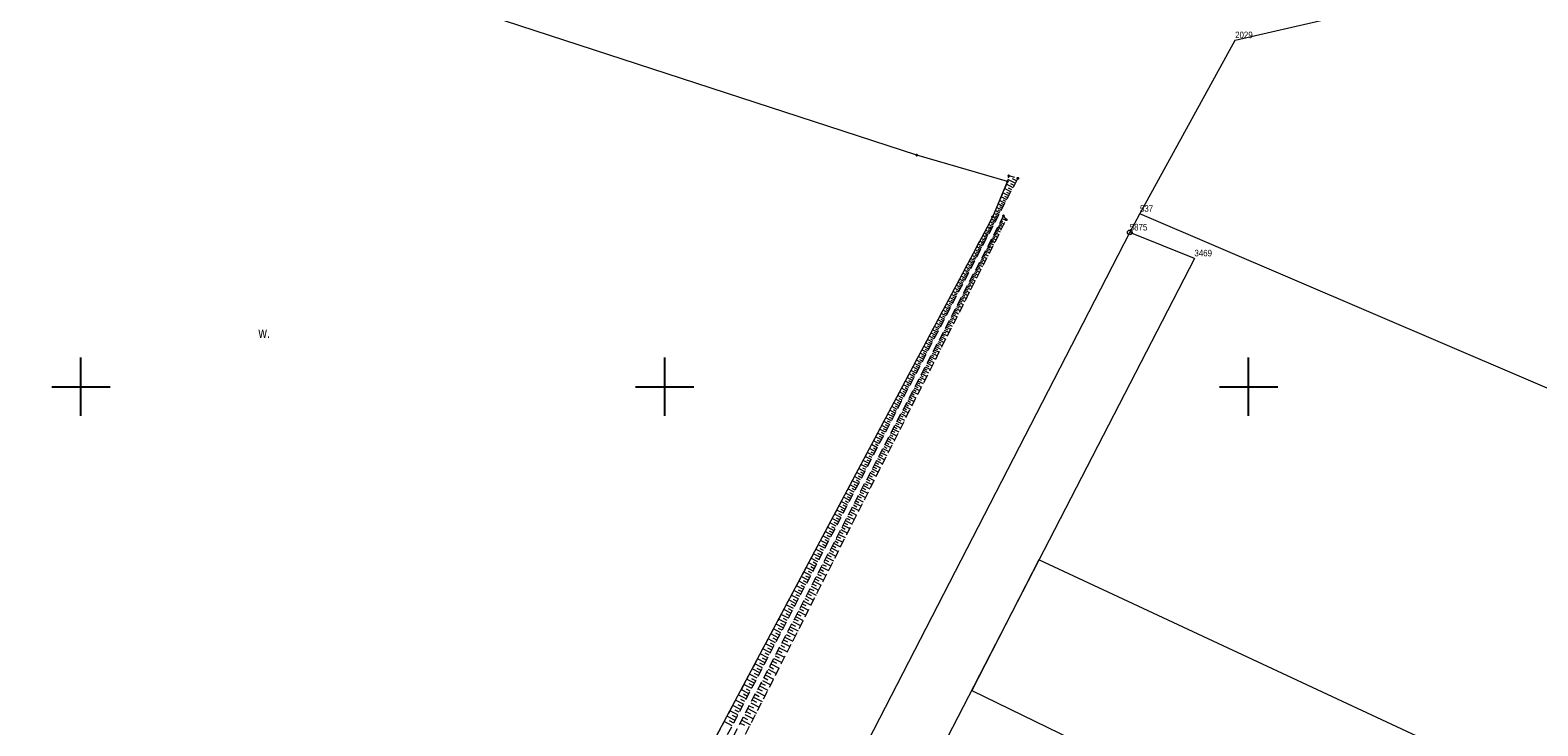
# Model space of a CAD drawing. Header units: metres. Extents: x 5548743 to 5556416, y 5707500 to 5714000.
# Tile 128 of 244: x 5553291 to 5553550, y 5711242 to 5711361. Entities that reach past the tile are written whole.
import ezdxf
from ezdxf.enums import TextEntityAlignment as Align

# ---------------------------------------------------------------- set-up
doc = ezdxf.new("R2010")
doc.units = ezdxf.units.M
doc.linetypes.add('1.5_0.75', pattern=[2.25, 1.5, -0.75])
doc.linetypes.add('219-1000', pattern=[0])
doc.layers.get('0').update_dxf_attribs({"color": 2, "lineweight": 5})
doc.styles.get("Standard").update_dxf_attribs({"font": 'Working1250', "width": 0.75})

# ---------------------------------------------------------------- blocks, each defined once
blk = doc.blocks.new('203')
at = {"linetype": 'Continuous', "lineweight": 0}
h = blk.add_hatch(color=0, dxfattribs=at)
edge = h.paths.add_edge_path()
edge.add_arc((0, 0), 0.09, 0, 360)
blk = doc.blocks.new('202')
at = {"color": 0, "linetype": 'Continuous', "lineweight": 0}
blk.add_circle((0, 0), 0.4, dxfattribs=at)
blk = doc.blocks.new('PIKIETAW1891')
at = {"color": 0}
blk.add_circle((0, 0), 0.09, dxfattribs=at)
blk = doc.blocks.new('RAMKA1000K')
at = {"color": 0}
for p, q in [((500, 295), (500, 305)), ((600, 295), (600, 305)), ((700, 295), (700, 305)), ((495, 300), (505, 300)), ((595, 300), (605, 300)), ((695, 300), (705, 300))]:
    blk.add_line(p, q, dxfattribs=at)

msp = doc.modelspace()

# ---------------------------------------------------------------- linework, layer by layer
at = {"layer": '000 Inne (niezydentyfikowane)', "color": 7, "linetype": 'CONTINUOUS', "lineweight": 18, "flags": 128}
for points in [[(5553459.65, 5711334.08), (5553458.51, 5711334.68)], [(5553460.04, 5711334.84), (5553458.79, 5711335.5)], [(5553459.84, 5711334.46), (5553459.26, 5711334.76)], [(5553460.26, 5711335.25), (5553459.58, 5711335.61)], [(5553460.49, 5711335.69), (5553460.46, 5711335.71)], [(5553458.26, 5711331.42), (5553457.34, 5711331.9)], [(5553458.58, 5711332.04), (5553457.61, 5711332.54)], [(5553458.92, 5711332.68), (5553457.9, 5711333.21)], [(5553458.42, 5711331.73), (5553457.95, 5711331.97)], [(5553459.27, 5711333.36), (5553458.2, 5711333.93)], [(5553458.74, 5711332.35), (5553458.25, 5711332.61)], [(5553459.09, 5711333.02), (5553458.57, 5711333.29)], [(5553459.46, 5711333.72), (5553458.9, 5711334.01)], [(5553457.14, 5711329.28), (5553456.4, 5711329.67)], [(5553457.4, 5711329.77), (5553456.62, 5711330.18)], [(5553457.67, 5711330.29), (5553456.85, 5711330.72)], [(5553457.27, 5711329.52), (5553456.89, 5711329.72)], [(5553457.96, 5711330.84), (5553457.09, 5711331.3)], [(5553457.53, 5711330.03), (5553457.13, 5711330.24)], [(5553457.81, 5711330.57), (5553457.39, 5711330.79)], [(5553458.1, 5711331.13), (5553457.66, 5711331.36)], [(5553455.67, 5711326.47), (5553454.96, 5711326.84)], [(5553455.92, 5711326.94), (5553455.21, 5711327.31)], [(5553455.8, 5711326.71), (5553455.44, 5711326.89)], [(5553456.17, 5711327.41), (5553455.46, 5711327.78)], [(5553456.04, 5711327.18), (5553455.69, 5711327.36)], [(5553456.41, 5711327.88), (5553455.71, 5711328.25)], [(5553456.29, 5711327.65), (5553455.94, 5711327.83)], [(5553456.65, 5711328.35), (5553455.96, 5711328.71)], [(5553456.53, 5711328.12), (5553456.18, 5711328.3)], [(5553456.89, 5711328.81), (5553456.2, 5711329.18)], [(5553456.77, 5711328.58), (5553456.43, 5711328.76)], [(5553457.02, 5711329.04), (5553456.66, 5711329.23)], [(5553456.78, 5711326.86), (5553457.44, 5711326.52)], [(5553456.9, 5711327.08), (5553457.22, 5711326.92)], [(5553457.02, 5711327.31), (5553457.66, 5711326.97)], [(5553457.13, 5711327.53), (5553457.45, 5711327.36)], [(5553457.25, 5711327.75), (5553457.89, 5711327.42)], [(5553457.36, 5711327.98), (5553457.68, 5711327.81)], [(5553457.48, 5711328.2), (5553458.12, 5711327.87)], [(5553457.61, 5711328.46), (5553457.93, 5711328.29)], [(5553457.81, 5711328.84), (5553458.44, 5711328.51)], [(5553454.42, 5711324.07), (5553453.69, 5711324.45)], [(5553454.67, 5711324.55), (5553453.95, 5711324.93)], [(5553454.54, 5711324.31), (5553454.18, 5711324.5)], [(5553454.92, 5711325.04), (5553454.2, 5711325.41)], [(5553454.8, 5711324.79), (5553454.44, 5711324.98)], [(5553455.17, 5711325.52), (5553454.46, 5711325.89)], [(5553455.05, 5711325.28), (5553454.69, 5711325.46)], [(5553455.42, 5711325.99), (5553454.71, 5711326.37)], [(5553455.3, 5711325.76), (5553454.94, 5711325.94)], [(5553455.55, 5711326.23), (5553455.19, 5711326.42)], [(5553455.39, 5711324.18), (5553456.07, 5711323.82)], [(5553455.51, 5711324.4), (5553455.85, 5711324.23)], [(5553455.62, 5711324.63), (5553456.3, 5711324.28)], [(5553455.74, 5711324.85), (5553456.08, 5711324.68)], [(5553455.86, 5711325.08), (5553456.53, 5711324.73)], [(5553455.97, 5711325.3), (5553456.31, 5711325.13)], [(5553456.09, 5711325.52), (5553456.75, 5711325.17)], [(5553456.2, 5711325.74), (5553456.53, 5711325.57)], [(5553456.32, 5711325.97), (5553456.98, 5711325.62)], [(5553456.43, 5711326.19), (5553456.76, 5711326.02)], [(5553456.55, 5711326.41), (5553457.21, 5711326.07)], [(5553456.67, 5711326.64), (5553456.99, 5711326.47)], [(5553453.13, 5711321.6), (5553452.38, 5711321.99)], [(5553453, 5711321.34), (5553452.62, 5711321.54)], [(5553453.39, 5711322.09), (5553452.64, 5711322.48)], [(5553453.26, 5711321.85), (5553452.89, 5711322.04)], [(5553453.65, 5711322.59), (5553452.91, 5711322.98)], [(5553453.52, 5711322.34), (5553453.15, 5711322.54)], [(5553453.91, 5711323.09), (5553453.17, 5711323.47)], [(5553453.78, 5711322.84), (5553453.41, 5711323.03)], [(5553454.16, 5711323.58), (5553453.43, 5711323.96)], [(5553454.03, 5711323.33), (5553453.67, 5711323.52)], [(5553454.29, 5711323.82), (5553453.92, 5711324.01)], [(5553454.07, 5711321.64), (5553454.43, 5711321.46)], [(5553454.2, 5711321.88), (5553454.9, 5711321.51)], [(5553454.32, 5711322.11), (5553454.67, 5711321.93)], [(5553454.44, 5711322.34), (5553455.14, 5711321.98)], [(5553454.56, 5711322.58), (5553454.91, 5711322.4)], [(5553454.68, 5711322.81), (5553455.37, 5711322.45)], [(5553454.8, 5711323.04), (5553455.14, 5711322.86)], [(5553454.92, 5711323.27), (5553455.61, 5711322.91)], [(5553455.04, 5711323.5), (5553455.38, 5711323.32)], [(5553455.15, 5711323.72), (5553455.84, 5711323.37)], [(5553455.27, 5711323.95), (5553455.61, 5711323.77)], [(5553451.53, 5711318.54), (5553450.76, 5711318.95)], [(5553451.8, 5711319.06), (5553451.03, 5711319.46)], [(5553451.67, 5711318.8), (5553451.28, 5711319)], [(5553452.07, 5711319.57), (5553451.31, 5711319.97)], [(5553451.94, 5711319.31), (5553451.55, 5711319.51)], [(5553452.34, 5711320.08), (5553451.58, 5711320.48)], [(5553452.2, 5711319.83), (5553451.82, 5711320.03)], [(5553452.6, 5711320.59), (5553451.85, 5711320.98)], [(5553452.47, 5711320.33), (5553452.09, 5711320.53)], [(5553452.87, 5711321.09), (5553452.11, 5711321.49)], [(5553452.73, 5711320.84), (5553452.36, 5711321.04)], [(5553452.71, 5711319.02), (5553453.44, 5711318.64)], [(5553452.83, 5711319.26), (5553453.2, 5711319.07)], [(5553452.96, 5711319.5), (5553453.69, 5711319.12)], [(5553453.09, 5711319.74), (5553453.45, 5711319.55)], [(5553453.21, 5711319.98), (5553453.93, 5711319.61)], [(5553453.33, 5711320.22), (5553453.7, 5711320.04)], [(5553453.46, 5711320.46), (5553454.18, 5711320.09)], [(5553453.58, 5711320.7), (5553453.94, 5711320.51)], [(5553453.71, 5711320.94), (5553454.42, 5711320.57)], [(5553453.83, 5711321.17), (5553454.18, 5711320.99)], [(5553453.95, 5711321.41), (5553454.66, 5711321.04)], [(5553450.44, 5711316.45), (5553449.65, 5711316.86)], [(5553450.31, 5711316.19), (5553449.91, 5711316.39)], [(5553450.72, 5711316.98), (5553449.93, 5711317.39)], [(5553450.58, 5711316.71), (5553450.19, 5711316.92)], [(5553450.99, 5711317.5), (5553450.21, 5711317.91)], [(5553450.86, 5711317.24), (5553450.46, 5711317.45)], [(5553451.26, 5711318.02), (5553450.49, 5711318.43)], [(5553451.13, 5711317.76), (5553450.74, 5711317.97)], [(5553451.4, 5711318.28), (5553451.01, 5711318.49)], [(5553451.42, 5711316.54), (5553452.18, 5711316.15)], [(5553451.55, 5711316.79), (5553451.93, 5711316.6)], [(5553451.68, 5711317.04), (5553452.44, 5711316.65)], [(5553451.81, 5711317.29), (5553452.19, 5711317.1)], [(5553451.94, 5711317.54), (5553452.69, 5711317.15)], [(5553452.07, 5711317.79), (5553452.44, 5711317.59)], [(5553452.2, 5711318.04), (5553452.94, 5711317.65)], [(5553452.33, 5711318.28), (5553452.7, 5711318.09)], [(5553452.45, 5711318.53), (5553453.19, 5711318.14)], [(5553452.58, 5711318.77), (5553452.95, 5711318.58)], [(5553449.05, 5711313.77), (5553448.23, 5711314.2)], [(5553449.33, 5711314.31), (5553448.52, 5711314.74)], [(5553449.19, 5711314.04), (5553448.78, 5711314.26)], [(5553449.61, 5711314.85), (5553448.81, 5711315.27)], [(5553449.47, 5711314.58), (5553449.07, 5711314.79)], [(5553449.89, 5711315.39), (5553449.09, 5711315.81)], [(5553449.75, 5711315.12), (5553449.35, 5711315.33)], [(5553450.17, 5711315.92), (5553449.37, 5711316.34)], [(5553450.03, 5711315.66), (5553449.63, 5711315.86)], [(5553450.09, 5711313.98), (5553450.88, 5711313.57)], [(5553450.23, 5711314.24), (5553450.62, 5711314.04)], [(5553450.36, 5711314.5), (5553451.14, 5711314.1)], [(5553450.5, 5711314.76), (5553450.88, 5711314.56)], [(5553450.63, 5711315.02), (5553451.4, 5711314.61)], [(5553450.76, 5711315.27), (5553451.15, 5711315.07)], [(5553450.9, 5711315.53), (5553451.66, 5711315.13)], [(5553451.03, 5711315.78), (5553451.41, 5711315.58)], [(5553451.16, 5711316.04), (5553451.92, 5711315.64)], [(5553451.29, 5711316.29), (5553451.67, 5711316.09)], [(5553447.61, 5711311.02), (5553446.78, 5711311.46)], [(5553447.9, 5711311.58), (5553447.07, 5711312.01)], [(5553447.76, 5711311.3), (5553447.34, 5711311.52)], [(5553448.19, 5711312.13), (5553447.36, 5711312.56)], [(5553448.05, 5711311.86), (5553447.63, 5711312.07)], [(5553448.48, 5711312.68), (5553447.66, 5711313.11)], [(5553448.33, 5711312.41), (5553447.92, 5711312.62)], [(5553448.76, 5711313.23), (5553447.95, 5711313.66)], [(5553448.62, 5711312.96), (5553448.21, 5711313.17)], [(5553448.9, 5711313.5), (5553448.5, 5711313.71)], [(5553448.72, 5711311.34), (5553449.53, 5711310.91)], [(5553448.86, 5711311.6), (5553449.26, 5711311.39)], [(5553449, 5711311.87), (5553449.8, 5711311.45)], [(5553449.14, 5711312.14), (5553449.54, 5711311.93)], [(5553449.27, 5711312.4), (5553450.07, 5711311.99)], [(5553449.41, 5711312.67), (5553449.81, 5711312.46)], [(5553449.55, 5711312.93), (5553450.34, 5711312.52)], [(5553449.69, 5711313.2), (5553450.08, 5711312.99)], [(5553449.82, 5711313.46), (5553450.61, 5711313.05)], [(5553449.96, 5711313.72), (5553450.35, 5711313.52)], [(5553446.14, 5711308.2), (5553445.28, 5711308.65)], [(5553446.43, 5711308.77), (5553445.58, 5711309.21)], [(5553446.29, 5711308.48), (5553445.86, 5711308.71)], [(5553446.73, 5711309.34), (5553445.88, 5711309.78)], [(5553446.58, 5711309.05), (5553446.16, 5711309.28)], [(5553447.03, 5711309.9), (5553446.18, 5711310.34)], [(5553446.88, 5711309.62), (5553446.46, 5711309.84)], [(5553447.32, 5711310.46), (5553446.48, 5711310.9)], [(5553447.17, 5711310.18), (5553446.75, 5711310.4)], [(5553447.46, 5711310.74), (5553447.05, 5711310.96)], [(5553447.44, 5711308.88), (5553447.86, 5711308.66)], [(5553447.59, 5711309.15), (5553448.42, 5711308.72)], [(5553447.73, 5711309.43), (5553448.14, 5711309.21)], [(5553447.87, 5711309.7), (5553448.7, 5711309.28)], [(5553448.01, 5711309.98), (5553448.43, 5711309.76)], [(5553448.16, 5711310.25), (5553448.98, 5711309.83)], [(5553448.3, 5711310.52), (5553448.71, 5711310.31)], [(5553448.44, 5711310.8), (5553449.25, 5711310.37)], [(5553448.58, 5711311.07), (5553448.98, 5711310.85)], [(5553444.93, 5711305.88), (5553444.05, 5711306.34)], [(5553445.23, 5711306.47), (5553444.36, 5711306.92)], [(5553445.08, 5711306.18), (5553444.64, 5711306.4)], [(5553445.54, 5711307.05), (5553444.67, 5711307.5)], [(5553445.38, 5711306.76), (5553444.95, 5711306.98)], [(5553445.84, 5711307.62), (5553444.98, 5711308.07)], [(5553445.69, 5711307.34), (5553445.25, 5711307.56)], [(5553445.99, 5711307.91), (5553445.56, 5711308.14)], [(5553445.98, 5711306.06), (5553446.41, 5711305.83)], [(5553446.13, 5711306.34), (5553446.99, 5711305.9)], [(5553446.27, 5711306.63), (5553446.7, 5711306.41)], [(5553446.42, 5711306.91), (5553447.28, 5711306.47)], [(5553446.57, 5711307.2), (5553446.99, 5711306.98)], [(5553446.72, 5711307.48), (5553447.56, 5711307.04)], [(5553446.86, 5711307.76), (5553447.28, 5711307.54)], [(5553447.01, 5711308.04), (5553447.85, 5711307.6)], [(5553447.15, 5711308.32), (5553447.57, 5711308.1)], [(5553447.3, 5711308.6), (5553448.13, 5711308.16)], [(5553443.69, 5711303.52), (5553442.8, 5711303.99)], [(5553443.54, 5711303.22), (5553443.09, 5711303.45)], [(5553444, 5711304.11), (5553443.11, 5711304.58)], [(5553443.85, 5711303.82), (5553443.4, 5711304.05)], [(5553444.31, 5711304.71), (5553443.43, 5711305.17)], [(5553444.16, 5711304.41), (5553443.72, 5711304.64)], [(5553444.62, 5711305.3), (5553443.74, 5711305.76)], [(5553444.47, 5711305), (5553444.03, 5711305.23)], [(5553444.78, 5711305.59), (5553444.34, 5711305.82)], [(5553444.77, 5711303.73), (5553445.21, 5711303.5)], [(5553444.92, 5711304.03), (5553445.81, 5711303.57)], [(5553445.07, 5711304.32), (5553445.51, 5711304.09)], [(5553445.23, 5711304.61), (5553446.1, 5711304.16)], [(5553445.38, 5711304.9), (5553445.81, 5711304.68)], [(5553445.53, 5711305.19), (5553446.4, 5711304.74)], [(5553445.68, 5711305.48), (5553446.11, 5711305.26)], [(5553445.83, 5711305.77), (5553446.69, 5711305.32)], [(5553442.11, 5711300.49), (5553441.19, 5711300.97)], [(5553442.43, 5711301.1), (5553441.52, 5711301.58)], [(5553442.27, 5711300.8), (5553441.81, 5711301.03)], [(5553442.75, 5711301.71), (5553441.84, 5711302.19)], [(5553442.59, 5711301.41), (5553442.14, 5711301.64)], [(5553443.07, 5711302.32), (5553442.16, 5711302.79)], [(5553442.91, 5711302.01), (5553442.45, 5711302.25)], [(5553443.38, 5711302.92), (5553442.48, 5711303.39)], [(5553443.22, 5711302.62), (5553442.77, 5711302.85)], [(5553443.37, 5711301.04), (5553444.28, 5711300.57)], [(5553443.53, 5711301.34), (5553443.98, 5711301.11)], [(5553443.69, 5711301.65), (5553444.59, 5711301.18)], [(5553443.84, 5711301.95), (5553444.29, 5711301.71)], [(5553444, 5711302.25), (5553444.9, 5711301.78)], [(5553444.15, 5711302.55), (5553444.6, 5711302.31)], [(5553444.31, 5711302.84), (5553445.2, 5711302.38)], [(5553444.46, 5711303.14), (5553444.91, 5711302.91)], [(5553444.62, 5711303.44), (5553445.51, 5711302.98)], [(5553440.82, 5711298.01), (5553439.88, 5711298.5)], [(5553441.14, 5711298.63), (5553440.21, 5711299.12)], [(5553440.98, 5711298.32), (5553440.51, 5711298.56)], [(5553441.47, 5711299.25), (5553440.54, 5711299.74)], [(5553441.31, 5711298.94), (5553440.84, 5711299.19)], [(5553441.79, 5711299.87), (5553440.87, 5711300.36)], [(5553441.63, 5711299.56), (5553441.17, 5711299.81)], [(5553441.95, 5711300.18), (5553441.49, 5711300.42)], [(5553442.09, 5711298.58), (5553443.03, 5711298.09)], [(5553442.26, 5711298.89), (5553442.72, 5711298.65)], [(5553442.42, 5711299.2), (5553443.35, 5711298.72)], [(5553442.58, 5711299.51), (5553443.04, 5711299.27)], [(5553442.74, 5711299.82), (5553443.66, 5711299.34)], [(5553442.9, 5711300.13), (5553443.36, 5711299.89)], [(5553443.06, 5711300.43), (5553443.97, 5711299.95)], [(5553443.21, 5711300.74), (5553443.67, 5711300.5)], [(5553439.49, 5711295.47), (5553438.53, 5711295.97)], [(5553439.83, 5711296.11), (5553438.87, 5711296.61)], [(5553439.66, 5711295.79), (5553439.18, 5711296.04)], [(5553440.16, 5711296.75), (5553439.21, 5711297.24)], [(5553439.99, 5711296.43), (5553439.52, 5711296.68)], [(5553440.49, 5711297.38), (5553439.54, 5711297.87)], [(5553440.32, 5711297.06), (5553439.85, 5711297.31)], [(5553440.65, 5711297.69), (5553440.18, 5711297.94)], [(5553440.61, 5711295.73), (5553441.1, 5711295.48)], [(5553440.78, 5711296.05), (5553441.74, 5711295.55)], [(5553440.95, 5711296.37), (5553441.43, 5711296.12)], [(5553441.11, 5711296.69), (5553442.07, 5711296.19)], [(5553441.28, 5711297.01), (5553441.75, 5711296.76)], [(5553441.44, 5711297.33), (5553442.39, 5711296.83)], [(5553441.61, 5711297.64), (5553442.08, 5711297.39)], [(5553441.77, 5711297.96), (5553442.71, 5711297.46)], [(5553441.93, 5711298.27), (5553442.4, 5711298.02)], [(5553438.14, 5711292.88), (5553437.16, 5711293.39)], [(5553438.48, 5711293.53), (5553437.51, 5711294.04)], [(5553438.31, 5711293.21), (5553437.82, 5711293.46)], [(5553438.82, 5711294.18), (5553437.85, 5711294.69)], [(5553438.65, 5711293.86), (5553438.17, 5711294.11)], [(5553439.16, 5711294.83), (5553438.19, 5711295.33)], [(5553438.99, 5711294.51), (5553438.51, 5711294.76)], [(5553439.33, 5711295.15), (5553438.84, 5711295.4)], [(5553439.26, 5711293.13), (5553439.76, 5711292.87)], [(5553439.43, 5711293.46), (5553440.42, 5711292.94)], [(5553439.6, 5711293.79), (5553440.1, 5711293.53)], [(5553439.77, 5711294.11), (5553440.76, 5711293.6)], [(5553439.94, 5711294.44), (5553440.43, 5711294.18)], [(5553440.11, 5711294.76), (5553441.09, 5711294.26)], [(5553440.28, 5711295.09), (5553440.77, 5711294.84)], [(5553440.45, 5711295.41), (5553441.42, 5711294.91)], [(5553436.76, 5711290.23), (5553435.76, 5711290.75)], [(5553437.11, 5711290.9), (5553436.11, 5711291.42)], [(5553436.93, 5711290.57), (5553436.43, 5711290.83)], [(5553437.45, 5711291.56), (5553436.46, 5711292.08)], [(5553437.28, 5711291.23), (5553436.78, 5711291.49)], [(5553437.8, 5711292.22), (5553436.81, 5711292.74)], [(5553437.63, 5711291.89), (5553437.13, 5711292.15)], [(5553437.97, 5711292.55), (5553437.48, 5711292.81)], [(5553438.05, 5711290.79), (5553439.06, 5711290.26)], [(5553438.22, 5711291.13), (5553438.73, 5711290.86)], [(5553438.4, 5711291.46), (5553439.41, 5711290.94)], [(5553438.57, 5711291.8), (5553439.07, 5711291.54)], [(5553438.74, 5711292.13), (5553439.75, 5711291.61)], [(5553438.92, 5711292.47), (5553439.42, 5711292.21)], [(5553439.09, 5711292.8), (5553440.09, 5711292.28)], [(5553435.35, 5711287.53), (5553434.32, 5711288.06)], [(5553435.7, 5711288.21), (5553434.69, 5711288.74)], [(5553435.53, 5711287.87), (5553435.02, 5711288.14)], [(5553436.06, 5711288.89), (5553435.05, 5711289.42)], [(5553435.88, 5711288.55), (5553435.37, 5711288.81)], [(5553436.41, 5711289.56), (5553435.4, 5711290.09)], [(5553436.23, 5711289.22), (5553435.73, 5711289.49)], [(5553436.58, 5711289.9), (5553436.08, 5711290.16)], [(5553436.62, 5711288.05), (5553437.67, 5711287.51)], [(5553436.8, 5711288.4), (5553437.32, 5711288.13)], [(5553436.98, 5711288.74), (5553438.02, 5711288.21)], [(5553437.16, 5711289.09), (5553437.68, 5711288.82)], [(5553437.34, 5711289.43), (5553438.37, 5711288.9)], [(5553437.52, 5711289.77), (5553438.03, 5711289.51)], [(5553437.7, 5711290.11), (5553438.72, 5711289.58)], [(5553437.87, 5711290.45), (5553438.38, 5711290.19)], [(5553434.27, 5711285.46), (5553433.23, 5711286)], [(5553434.09, 5711285.11), (5553433.57, 5711285.38)], [(5553434.63, 5711286.15), (5553433.6, 5711286.69)], [(5553434.45, 5711285.81), (5553433.93, 5711286.08)], [(5553434.99, 5711286.84), (5553433.96, 5711287.38)], [(5553434.81, 5711286.5), (5553434.29, 5711286.77)], [(5553435.17, 5711287.19), (5553434.66, 5711287.45)], [(5553435.35, 5711285.59), (5553435.88, 5711285.32)], [(5553435.53, 5711285.95), (5553436.6, 5711285.4)], [(5553435.72, 5711286.3), (5553436.25, 5711286.03)], [(5553435.9, 5711286.65), (5553436.96, 5711286.11)], [(5553436.08, 5711287.01), (5553436.61, 5711286.73)], [(5553436.26, 5711287.36), (5553437.31, 5711286.81)], [(5553436.44, 5711287.7), (5553436.97, 5711287.43)], [(5553432.8, 5711282.65), (5553431.74, 5711283.21)], [(5553433.17, 5711283.36), (5553432.12, 5711283.91)], [(5553432.99, 5711283.01), (5553432.46, 5711283.28)], [(5553433.54, 5711284.06), (5553432.49, 5711284.61)], [(5553433.36, 5711283.71), (5553432.83, 5711283.99)], [(5553433.91, 5711284.76), (5553432.86, 5711285.31)], [(5553433.72, 5711284.41), (5553433.2, 5711284.69)], [(5553434.04, 5711283.08), (5553435.14, 5711282.51)], [(5553434.23, 5711283.44), (5553434.78, 5711283.16)], [(5553434.42, 5711283.8), (5553435.5, 5711283.24)], [(5553434.61, 5711284.16), (5553435.15, 5711283.88)], [(5553434.79, 5711284.52), (5553435.87, 5711283.96)], [(5553434.98, 5711284.88), (5553435.52, 5711284.6)], [(5553435.16, 5711285.24), (5553436.24, 5711284.68)], [(5553431.31, 5711279.78), (5553430.22, 5711280.35)], [(5553431.68, 5711280.51), (5553430.6, 5711281.07)], [(5553431.49, 5711280.15), (5553430.95, 5711280.43)], [(5553432.06, 5711281.23), (5553430.98, 5711281.79)], [(5553431.87, 5711280.87), (5553431.33, 5711281.15)], [(5553432.43, 5711281.94), (5553431.36, 5711282.5)], [(5553432.25, 5711281.58), (5553431.71, 5711281.86)], [(5553432.62, 5711282.3), (5553432.09, 5711282.57)], [(5553432.7, 5711280.5), (5553433.26, 5711280.21)], [(5553432.9, 5711280.88), (5553434.01, 5711280.3)], [(5553433.09, 5711281.25), (5553433.65, 5711280.96)], [(5553433.28, 5711281.62), (5553434.39, 5711281.04)], [(5553433.47, 5711281.98), (5553434.02, 5711281.7)], [(5553433.66, 5711282.35), (5553434.76, 5711281.78)], [(5553433.85, 5711282.72), (5553434.4, 5711282.43)], [(5553430.16, 5711277.59), (5553429.06, 5711278.17)], [(5553430.54, 5711278.33), (5553429.45, 5711278.9)], [(5553430.35, 5711277.96), (5553429.8, 5711278.25)], [(5553430.93, 5711279.06), (5553429.84, 5711279.63)], [(5553430.74, 5711278.69), (5553430.19, 5711278.98)], [(5553431.12, 5711279.42), (5553430.57, 5711279.7)], [(5553431.33, 5711277.87), (5553432.48, 5711277.27)], [(5553431.53, 5711278.25), (5553432.1, 5711277.95)], [(5553431.73, 5711278.63), (5553432.87, 5711278.04)], [(5553431.93, 5711279.01), (5553432.49, 5711278.71)], [(5553432.12, 5711279.38), (5553433.25, 5711278.79)], [(5553432.32, 5711279.76), (5553432.88, 5711279.46)], [(5553432.51, 5711280.13), (5553433.63, 5711279.55)], [(5553428.61, 5711274.61), (5553427.48, 5711275.2)], [(5553429, 5711275.36), (5553427.88, 5711275.95)], [(5553428.8, 5711274.99), (5553428.24, 5711275.28)], [(5553429.39, 5711276.11), (5553428.27, 5711276.69)], [(5553429.19, 5711275.74), (5553428.63, 5711276.03)], [(5553429.78, 5711276.85), (5553428.67, 5711277.43)], [(5553429.58, 5711276.48), (5553429.03, 5711276.77)], [(5553429.97, 5711277.22), (5553429.42, 5711277.51)], [(5553429.93, 5711275.17), (5553430.52, 5711274.87)], [(5553430.14, 5711275.56), (5553431.3, 5711274.95)], [(5553430.34, 5711275.95), (5553430.92, 5711275.64)], [(5553430.54, 5711276.33), (5553431.7, 5711275.73)], [(5553430.74, 5711276.72), (5553431.32, 5711276.42)], [(5553430.94, 5711277.1), (5553432.09, 5711276.5)], [(5553431.14, 5711277.49), (5553431.71, 5711277.19)], [(5553427.42, 5711272.34), (5553426.27, 5711272.93)], [(5553427.82, 5711273.1), (5553426.68, 5711273.69)], [(5553427.62, 5711272.72), (5553427.05, 5711273.01)], [(5553428.21, 5711273.86), (5553427.08, 5711274.45)], [(5553428.01, 5711273.48), (5553427.45, 5711273.77)], [(5553428.41, 5711274.23), (5553427.84, 5711274.53)], [(5553428.71, 5711272.81), (5553429.3, 5711272.5)], [(5553428.91, 5711273.2), (5553430.1, 5711272.58)], [(5553429.12, 5711273.6), (5553429.71, 5711273.29)], [(5553429.32, 5711273.99), (5553430.51, 5711273.38)], [(5553429.53, 5711274.39), (5553430.12, 5711274.08)], [(5553429.73, 5711274.78), (5553430.91, 5711274.17)], [(5553426.21, 5711270.02), (5553425.05, 5711270.63)], [(5553426.01, 5711269.63), (5553425.42, 5711269.94)], [(5553426.62, 5711270.8), (5553425.46, 5711271.4)], [(5553426.41, 5711270.41), (5553425.83, 5711270.71)], [(5553427.02, 5711271.57), (5553425.87, 5711272.17)], [(5553426.82, 5711271.18), (5553426.24, 5711271.48)], [(5553427.22, 5711271.95), (5553426.64, 5711272.25)], [(5553427.24, 5711269.99), (5553428.47, 5711269.35)], [(5553427.45, 5711270.39), (5553428.06, 5711270.08)], [(5553427.66, 5711270.8), (5553428.88, 5711270.17)], [(5553427.87, 5711271.2), (5553428.48, 5711270.89)], [(5553428.08, 5711271.61), (5553429.29, 5711270.98)], [(5553428.29, 5711272.01), (5553428.89, 5711271.69)], [(5553428.5, 5711272.41), (5553429.7, 5711271.78)], [(5553424.57, 5711266.88), (5553423.38, 5711267.5)], [(5553424.98, 5711267.67), (5553423.8, 5711268.29)], [(5553424.78, 5711267.28), (5553424.18, 5711267.58)], [(5553425.39, 5711268.46), (5553424.22, 5711269.07)], [(5553425.19, 5711268.07), (5553424.6, 5711268.37)], [(5553425.8, 5711269.24), (5553424.63, 5711269.85)], [(5553425.6, 5711268.85), (5553425.01, 5711269.16)], [(5553425.96, 5711267.52), (5553427.21, 5711266.87)], [(5553426.17, 5711267.93), (5553426.8, 5711267.61)], [(5553426.39, 5711268.35), (5553427.63, 5711267.7)], [(5553426.6, 5711268.76), (5553427.22, 5711268.44)], [(5553426.82, 5711269.17), (5553428.05, 5711268.53)], [(5553427.03, 5711269.58), (5553427.64, 5711269.26)], [(5553423.32, 5711264.48), (5553422.11, 5711265.11)], [(5553423.74, 5711265.28), (5553422.54, 5711265.91)], [(5553423.53, 5711264.88), (5553422.92, 5711265.19)], [(5553424.15, 5711266.08), (5553422.96, 5711266.71)], [(5553423.95, 5711265.68), (5553423.35, 5711266)], [(5553424.36, 5711266.48), (5553423.77, 5711266.79)], [(5553424.65, 5711265), (5553425.93, 5711264.34)], [(5553424.87, 5711265.42), (5553425.51, 5711265.09)], [(5553425.09, 5711265.85), (5553426.36, 5711265.19)], [(5553425.31, 5711266.27), (5553425.94, 5711265.94)], [(5553425.53, 5711266.69), (5553426.78, 5711266.03)], [(5553425.74, 5711267.1), (5553426.37, 5711266.78)], [(5553422.04, 5711262.04), (5553420.81, 5711262.68)], [(5553422.47, 5711262.85), (5553421.25, 5711263.49)], [(5553422.26, 5711262.45), (5553421.64, 5711262.76)], [(5553422.89, 5711263.67), (5553421.68, 5711264.3)], [(5553422.68, 5711263.26), (5553422.07, 5711263.58)], [(5553423.11, 5711264.07), (5553422.5, 5711264.39)], [(5553423.32, 5711262.43), (5553424.62, 5711261.75)], [(5553423.54, 5711262.86), (5553424.19, 5711262.53)], [(5553423.76, 5711263.29), (5553425.06, 5711262.62)], [(5553423.99, 5711263.72), (5553424.63, 5711263.39)], [(5553424.21, 5711264.15), (5553425.49, 5711263.48)], [(5553424.43, 5711264.58), (5553425.07, 5711264.24)], [(5553420.75, 5711259.56), (5553419.5, 5711260.21)], [(5553421.18, 5711260.39), (5553419.94, 5711261.03)], [(5553420.97, 5711259.97), (5553420.34, 5711260.3)], [(5553421.61, 5711261.21), (5553420.38, 5711261.86)], [(5553421.4, 5711260.8), (5553420.78, 5711261.12)], [(5553421.83, 5711261.62), (5553421.21, 5711261.95)], [(5553421.95, 5711259.81), (5553423.28, 5711259.12)], [(5553422.18, 5711260.25), (5553422.84, 5711259.91)], [(5553422.41, 5711260.69), (5553423.73, 5711260)], [(5553422.64, 5711261.13), (5553423.3, 5711260.78)], [(5553422.86, 5711261.56), (5553424.17, 5711260.88)], [(5553423.09, 5711262), (5553423.74, 5711261.66)], [(5553419.43, 5711257.03), (5553418.16, 5711257.7)], [(5553419.87, 5711257.88), (5553418.61, 5711258.54)], [(5553419.65, 5711257.46), (5553419.02, 5711257.79)], [(5553420.31, 5711258.72), (5553419.06, 5711259.37)], [(5553420.09, 5711258.3), (5553419.46, 5711258.63)], [(5553420.53, 5711259.14), (5553419.9, 5711259.46)], [(5553420.56, 5711257.13), (5553421.92, 5711256.43)], [(5553420.8, 5711257.58), (5553421.47, 5711257.23)], [(5553421.03, 5711258.03), (5553422.38, 5711257.33)], [(5553421.26, 5711258.48), (5553421.93, 5711258.13)], [(5553421.49, 5711258.92), (5553422.83, 5711258.23)], [(5553421.72, 5711259.37), (5553422.39, 5711259.02)], [(5553418.1, 5711254.47), (5553416.81, 5711255.14)], [(5553417.87, 5711254.04), (5553417.22, 5711254.38)], [(5553418.54, 5711255.33), (5553417.26, 5711256)], [(5553418.32, 5711254.9), (5553417.68, 5711255.24)], [(5553418.99, 5711256.18), (5553417.71, 5711256.85)], [(5553418.77, 5711255.76), (5553418.13, 5711256.09)], [(5553419.21, 5711256.61), (5553418.58, 5711256.94)], [(5553419.15, 5711254.4), (5553420.53, 5711253.69)], [(5553419.38, 5711254.86), (5553420.07, 5711254.5)], [(5553419.62, 5711255.32), (5553421, 5711254.61)], [(5553419.86, 5711255.78), (5553420.54, 5711255.42)], [(5553420.09, 5711256.23), (5553421.46, 5711255.52)], [(5553420.33, 5711256.68), (5553421.01, 5711256.33)], [(5553416.74, 5711251.87), (5553415.43, 5711252.55)], [(5553417.19, 5711252.74), (5553415.89, 5711253.42)], [(5553416.96, 5711252.31), (5553416.31, 5711252.65)], [(5553417.64, 5711253.61), (5553416.35, 5711254.29)], [(5553417.42, 5711253.18), (5553416.77, 5711253.52)], [(5553417.94, 5711252.09), (5553418.65, 5711251.72)], [(5553418.19, 5711252.55), (5553419.59, 5711251.83)], [(5553418.43, 5711253.02), (5553419.12, 5711252.66)], [(5553418.67, 5711253.48), (5553420.06, 5711252.76)], [(5553418.91, 5711253.94), (5553419.6, 5711253.58)], [(5553415.36, 5711249.22), (5553414.03, 5711249.92)], [(5553415.82, 5711250.11), (5553414.5, 5711250.8)], [(5553415.59, 5711249.67), (5553414.92, 5711250.01)], [(5553416.28, 5711250.99), (5553414.96, 5711251.68)], [(5553416.05, 5711250.55), (5553415.39, 5711250.9)], [(5553416.51, 5711251.43), (5553415.85, 5711251.77)], [(5553416.47, 5711249.26), (5553417.19, 5711248.88)], [(5553416.72, 5711249.73), (5553418.15, 5711248.99)], [(5553416.97, 5711250.21), (5553417.68, 5711249.84)], [(5553417.21, 5711250.68), (5553418.63, 5711249.94)], [(5553417.46, 5711251.15), (5553418.16, 5711250.78)], [(5553417.7, 5711251.62), (5553419.11, 5711250.89)], [(5553413.95, 5711246.54), (5553412.6, 5711247.24)], [(5553414.42, 5711247.44), (5553413.08, 5711248.14)], [(5553414.19, 5711246.99), (5553413.51, 5711247.34)], [(5553414.89, 5711248.33), (5553413.55, 5711249.03)], [(5553414.66, 5711247.89), (5553413.99, 5711248.24)], [(5553415.12, 5711248.78), (5553414.46, 5711249.13)], [(5553415.22, 5711246.85), (5553416.68, 5711246.09)], [(5553415.47, 5711247.34), (5553416.2, 5711246.96)], [(5553415.73, 5711247.82), (5553417.17, 5711247.07)], [(5553415.98, 5711248.3), (5553416.7, 5711247.92)], [(5553416.22, 5711248.78), (5553417.66, 5711248.03)], [(5553412.53, 5711243.8), (5553411.15, 5711244.52)], [(5553413, 5711244.72), (5553411.64, 5711245.43)], [(5553412.77, 5711244.26), (5553412.08, 5711244.62)], [(5553413.48, 5711245.63), (5553412.12, 5711246.34)], [(5553413.24, 5711245.18), (5553412.56, 5711245.53)], [(5553413.72, 5711246.08), (5553413.04, 5711246.44)], [(5553413.95, 5711244.41), (5553414.7, 5711244.02)], [(5553414.21, 5711244.9), (5553415.69, 5711244.13)], [(5553414.46, 5711245.39), (5553415.2, 5711245.01)], [(5553414.72, 5711245.88), (5553416.19, 5711245.12)], [(5553414.97, 5711246.37), (5553415.7, 5711245.99)], [(5553411.56, 5711241.96), (5553410.17, 5711242.68)], [(5553412.05, 5711242.88), (5553410.66, 5711243.6)], [(5553411.81, 5711242.42), (5553411.11, 5711242.78)], [(5553412.29, 5711243.34), (5553411.6, 5711243.7)], [(5553412.92, 5711242.42), (5553413.67, 5711242.03)], [(5553413.18, 5711242.92), (5553414.68, 5711242.14)], [(5553413.44, 5711243.42), (5553414.19, 5711243.03)], [(5553413.7, 5711243.91), (5553415.19, 5711243.14)]]:
    msp.add_lwpolyline(points, dxfattribs=at)
at = {"layer": '217-kontur klasyfikacyjny', "color": 3, "linetype": 'CONTINUOUS', "lineweight": 18, "flags": 128}
for points in [[(5553464.08, 5711270.35), (5553452.57, 5711248.02)], [(5553707.72, 5711156.74), (5553464.08, 5711270.35)], [(5553452.57, 5711248.02), (5553534.33, 5711208.23)]]:
    msp.add_lwpolyline(points, dxfattribs=at)
at = {"layer": '218-kontur użytku gruntowego', "color": 3, "linetype": 'CONTINUOUS', "lineweight": 18, "flags": 128}
for points in [[(5553497.69, 5711359.36), (5553545.5, 5711370.36)], [(5553481.39, 5711329.63), (5553497.69, 5711359.36)], [(5553479.64, 5711326.43), (5553481.39, 5711329.63)], [(5553407.93, 5711187.15), (5553479.64, 5711326.43)], [(5553464.08, 5711270.35), (5553452.57, 5711248.02)], [(5553707.72, 5711156.74), (5553464.08, 5711270.35)], [(5553452.57, 5711248.02), (5553534.33, 5711208.23)]]:
    msp.add_lwpolyline(points, dxfattribs=at)
at = {"layer": '219-działka ewidencyjna', "color": 7, "linetype": '219-1000', "lineweight": 18, "flags": 128}
for points in [[(5553497.69, 5711359.36), (5553545.5, 5711370.36)], [(5553481.39, 5711329.63), (5553497.69, 5711359.36)], [(5553479.64, 5711326.43), (5553481.39, 5711329.63)], [(5553612.53, 5711273.51), (5553481.39, 5711329.63)], [(5553407.93, 5711187.15), (5553479.64, 5711326.43)], [(5553490.72, 5711321.99), (5553479.64, 5711326.43)], [(5553490.72, 5711321.99), (5553416.14, 5711177.4)]]:
    msp.add_lwpolyline(points, dxfattribs=at)
at = {"layer": 'skarpa nieumocniona', "color": 7, "linetype": '1.5_0.75', "lineweight": 18, "flags": 128}
for points in [[(5553203.16, 5711259.27), (5553258.23, 5711229.94), (5553279.52, 5711224.48), (5553320.01, 5711218.06), (5553344.73, 5711215.21), (5553366.37, 5711209.89), (5553383.85, 5711202.15), (5553391.94, 5711204.36), (5553460.49, 5711335.7), (5553458.94, 5711336.14), (5553458.72, 5711335.17), (5553456.17, 5711329.11), (5553390.94, 5711206.54), (5553384.6, 5711204.77), (5553373.19, 5711209.02), (5553364.46, 5711213.83), (5553321.66, 5711224.4), (5553280.16, 5711228.04), (5553255.98, 5711234.41), (5553204.11, 5711262.54)], [(5553203.16, 5711259.27), (5553258.23, 5711229.94), (5553279.52, 5711224.48), (5553320.01, 5711218.06), (5553344.73, 5711215.21), (5553366.37, 5711209.89), (5553383.85, 5711202.15), (5553391.94, 5711204.36), (5553460.49, 5711335.7), (5553458.94, 5711336.14), (5553458.72, 5711335.17), (5553456.17, 5711329.11), (5553390.94, 5711206.54), (5553384.6, 5711204.77), (5553373.19, 5711209.02), (5553364.46, 5711213.83), (5553321.66, 5711224.4), (5553280.16, 5711228.04), (5553255.98, 5711234.41), (5553204.11, 5711262.54)], [(5553458.04, 5711329.28), (5553392.71, 5711203.51), (5553383.97, 5711200.95), (5553366.17, 5711208.79), (5553344.71, 5711214.14), (5553318.53, 5711217.13), (5553279.31, 5711223.49), (5553258.04, 5711228.77), (5553202.73, 5711258.28), (5553201.95, 5711255.35), (5553245.53, 5711230.58), (5553254.19, 5711225.94), (5553316.53, 5711211.23), (5553343.98, 5711211.01), (5553364.86, 5711206.76), (5553378.26, 5711200.53), (5553390.74, 5711194.9), (5553458.5, 5711328.62)], [(5553458.04, 5711329.28), (5553392.71, 5711203.51), (5553383.97, 5711200.95), (5553366.17, 5711208.79), (5553344.71, 5711214.14), (5553318.53, 5711217.13), (5553279.31, 5711223.49), (5553258.04, 5711228.77), (5553202.73, 5711258.28), (5553201.95, 5711255.35), (5553245.53, 5711230.58), (5553254.19, 5711225.94), (5553316.53, 5711211.23), (5553343.98, 5711211.01), (5553364.86, 5711206.76), (5553378.26, 5711200.53), (5553390.74, 5711194.9), (5553458.5, 5711328.62)]]:
    msp.add_lwpolyline(points, close=True, dxfattribs=at)
at = {"layer": 'woda stojąca', "color": 141, "linetype": 'CONTINUOUS', "lineweight": 18, "flags": 128}
msp.add_lwpolyline([(5553255.98, 5711234.41), (5553280.16, 5711228.04), (5553321.66, 5711224.4), (5553364.46, 5711213.83), (5553373.19, 5711209.02), (5553384.6, 5711204.77), (5553390.94, 5711206.54), (5553456.17, 5711329.11), (5553458.72, 5711335.17), (5553443.19, 5711339.66), (5553367.63, 5711364.25), (5553248.32, 5711403.34), (5553220.8, 5711315.66), (5553204.11, 5711262.54)], close=True, dxfattribs=at)

# ---------------------------------------------------------------- block references
at = {"layer": '202-punkt graniczny', "color": 7, "linetype": 'CONTINUOUS', "lineweight": 18}
msp.add_blockref('202', (5553479.64, 5711326.43), dxfattribs=at)
at = {"layer": '203-punkt graniczny', "color": 7, "linetype": 'CONTINUOUS', "lineweight": 18}
for p in [(5553497.69, 5711359.36), (5553481.39, 5711329.63), (5553490.72, 5711321.99)]:
    msp.add_blockref('203', p, dxfattribs=at)
at = {"layer": 'Punkt roboczy BDOT GESUT K1', "color": 6, "linetype": 'CONTINUOUS', "lineweight": 18}
for p in [(5553443.19, 5711339.66), (5553458.72, 5711335.17), (5553458.72, 5711335.17), (5553458.94, 5711336.14), (5553460.49, 5711335.7), (5553458.04, 5711329.28), (5553456.17, 5711329.11), (5553456.17, 5711329.11), (5553458.5, 5711328.62)]:
    msp.add_blockref('PIKIETAW1891', p, dxfattribs=at)
at = {"layer": 'Wstawianie ramki sekcyjnej z opisem', "color": 7, "linetype": 'CONTINUOUS', "lineweight": 13}
msp.add_blockref('RAMKA1000K', (5552800, 5711000), dxfattribs=at)
msp.add_blockref('RAMKA1000K', (5552800, 5711000), dxfattribs=at)
msp.add_blockref('RAMKA1000K', (5552800, 5711000), dxfattribs=at)
msp.add_blockref('RAMKA1000K', (5552800, 5711000), dxfattribs=at)

# ---------------------------------------------------------------- texts
at = {"layer": '202-punkt graniczny-Atr103', "color": 7, "width": 0.9}
msp.add_text('5875', height=1.125, dxfattribs=at).set_placement((5553479.64, 5711326.43), align=Align.BOTTOM_LEFT)
msp.add_text('5875', height=1.125, dxfattribs=at).set_placement((5553479.64, 5711326.43), align=Align.BOTTOM_LEFT)
at = {"layer": '203-punkt graniczny-Atr103', "color": 7, "width": 0.9}
for s, p in [('2029', (5553497.69, 5711359.36)), ('2029', (5553497.69, 5711359.36)), ('537', (5553481.39, 5711329.63)), ('537', (5553481.39, 5711329.63)), ('3469', (5553490.72, 5711321.99)), ('3469', (5553490.72, 5711321.99))]:
    msp.add_text(s, height=1.125, dxfattribs=at).set_placement(p, align=Align.BOTTOM_LEFT)
at = {"layer": 'woda stojąca-Atr103', "color": 141, "width": 0.8}
msp.add_text('w.', height=1.875, dxfattribs=at).set_placement((5553330.41, 5711308.36))

doc.saveas('drawing.dxf')
